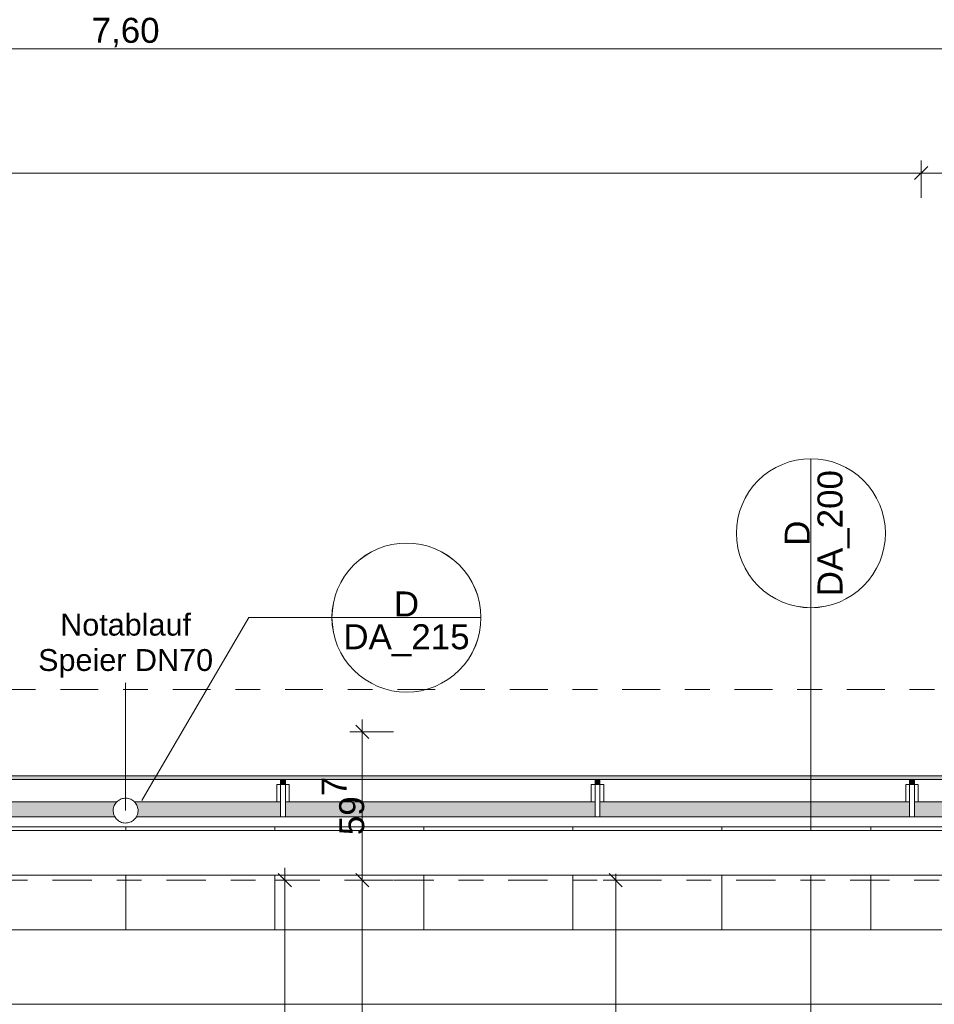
# Model space of a CAD drawing. Header units: metres. Extents: x -180 to 4, y -47 to 4.
# Tile 214 of 256: x -103.65 to -99.96, y -0.95 to 3.02. Entities that reach past the tile are written whole.
import ezdxf

# ---------------------------------------------------------------- set-up
doc = ezdxf.new("R2010")
doc.units = ezdxf.units.M
doc.header["$LTSCALE"] = 0.05
doc.header["$PDMODE"] = 1
doc.header["$PDSIZE"] = -2
doc.linetypes.add('ISO-10 Strichpunktlinie', pattern=[4.699, 3.048, -0.762, 0.127, -0.762])
doc.linetypes.add('Linienart-53', pattern=[5.291531, 3.175, -1.058062, 0.352704, -0.705764])
doc.layers.get('0').update_dxf_attribs({"lineweight": 25})
for name, color, linetype, lineweight, true_color in [('30 -36 Dächer- 3 Dachbeläge', 7, 'Continuous', 15, 0x9999ff), ('30 -36 Dächer- 4 Dachbekleidungen', 7, 'Continuous', 9, 0xccccff), ('70 -72 Beschriftung- 1 Beschriftung allgemein', 7, 'Continuous', 9, 0xff6633), ('70 -72 Beschriftung- 7 Detailverweise', 7, 'Continuous', 9, 0x00dd00), ('70 -72 Beschriftung- 7 Detailverweise Linie', 7, 'Continuous', 9, 0x00dd00), ('70 -76 Bemaßung- 2 Allgemein', 7, 'Continuous', 5, 0x6666cc)]:
    doc.layers.add(name, color=color, linetype=linetype, lineweight=lineweight, true_color=true_color)
for name, color, linetype, lineweight in [('40 -41 Abwasser_Wasser_Gas- 2 Wasser-1', 7, 'Continuous', 15), ('60- 61 allgemeine Ausstattung- 4 Terrassen', 7, 'Continuous', 9), ('70 -71 Achsen- 1 Gebäudeachsen', 7, 'Linienart-53', 18), ('Keine', 7, 'Continuous', 9)]:
    doc.layers.add(name, color=color, linetype=linetype, lineweight=lineweight)
doc.styles.add('Arial', font='arial.ttf')
doc.dimstyles.new('k+k 1_50', dxfattribs={"dimtxt": 0.075516, "dimasz": 0.05302, "dimexe": 0.05, "dimexo": 0.15, "dimgap": 0.01, "dimtad": 1, "dimdec": 3, "dimtxsty": 'Arial', "dimblk": 'VW_SLASH', "dimblk1": 'VW_SLASH', "dimblk2": 'VW_SLASH', "dimcen": 0, "dimdle": 0.05, "dimadec": 3, "dimazin": 0, "dimtfac": 0.75, "dimtdec": 3, "dimtix": 1, "dimtmove": 0, "dimatfit": 0, "dimldrblk": 'VW_SLASH-1', "dimfxl": 0.125, "dimfxlon": 1, "dimfrac": 2, "dimtolj": 1, "dimarcsym": 0})
doc.dimstyles.new('k+k_klein', dxfattribs={"dimtxt": 0.075516, "dimasz": 0.05302, "dimexe": 0.05, "dimexo": 0.15, "dimgap": 0.005, "dimtad": 1, "dimdec": 3, "dimtxsty": 'Arial', "dimblk": 'VW_SLASH-2', "dimblk1": 'VW_SLASH-2', "dimblk2": 'VW_SLASH-2', "dimcen": 0, "dimdle": 0.025, "dimadec": 3, "dimazin": 0, "dimtfac": 0.75, "dimtdec": 3, "dimtix": 1, "dimtmove": 0, "dimatfit": 0, "dimldrblk": 'VW_FILLEDARROW', "dimfxl": 0.1, "dimfxlon": 1, "dimfrac": 2, "dimtolj": 1, "dimarcsym": 0})

# ---------------------------------------------------------------- blocks, each defined once
blk = doc.blocks.new('Gruppe-803')
at = {"layer": '70 -72 Beschriftung- 1 Beschriftung allgemein', "linetype": 'Continuous', "lineweight": 0}
blk.add_hatch(color=30, dxfattribs=at).paths.add_polyline_path([(-103.2218, 0.3446), (-103.221, 0.3476), (-103.2202, 0.3446)])
at = {"layer": '70 -72 Beschriftung- 1 Beschriftung allgemein', "lineweight": 5, "flags": 128}
blk.add_lwpolyline([(-103.2218, 0.3446), (-103.221, 0.3476), (-103.2202, 0.3446)], close=True, dxfattribs=at)
at = {"layer": '70 -72 Beschriftung- 1 Beschriftung allgemein', "insert": (-103.221, 0.6257), "char_height": 0.088103, "attachment_point": 2, "line_spacing_factor": 0.969685, "style": 'Arial'}
blk.add_mtext('Notablauf\\PSpeier DN70', dxfattribs=at)
at = {"color": 255}
blk.add_wipeout([(-103.1777, -0.192), (-103.1804, -0.1962), (-103.1834, -0.2), (-103.1868, -0.2035), (-103.1906, -0.2067), (-103.1946, -0.2095), (-103.1989, -0.2119), (-103.2034, -0.2138), (-103.2081, -0.2153), (-103.2129, -0.2164), (-103.2177, -0.2169), (-103.2226, -0.217), (-103.2275, -0.2166), (-103.2324, -0.2157), (-103.2371, -0.2144), (-103.2416, -0.2126), (-103.246, -0.2103), (-103.2501, -0.2077), (-103.254, -0.2046), (-103.2575, -0.2012), (-103.2607, -0.1975), (-103.2635, -0.1934), (-103.2658, -0.1892), (-103.2678, -0.1847), (-103.2693, -0.18), (-103.2703, -0.1752), (-103.2709, -0.1703), (-103.271, -0.1654), (-103.2706, -0.1605), (-103.2697, -0.1557), (-103.2683, -0.151), (-103.2665, -0.1464), (-103.2643, -0.142), (-103.2616, -0.1379), (-103.2586, -0.1341), (-103.2552, -0.1305), (-103.2514, -0.1274), (-103.2474, -0.1246), (-103.2431, -0.1222), (-103.2386, -0.1202), (-103.2339, -0.1187), (-103.2291, -0.1177), (-103.2243, -0.1171), (-103.2194, -0.1171), (-103.2145, -0.1175), (-103.2096, -0.1183), (-103.2049, -0.1197), (-103.2004, -0.1215), (-103.196, -0.1237), (-103.1919, -0.1264), (-103.188, -0.1294), (-103.1845, -0.1329), (-103.1813, -0.1366), (-103.1785, -0.1406), (-103.1762, -0.1449), (-103.1742, -0.1494), (-103.1727, -0.1541), (-103.1717, -0.1589), (-103.1711, -0.1638), (-103.171, -0.1687), (-103.1714, -0.1736), (-103.1723, -0.1784), (-103.1737, -0.1831), (-103.1755, -0.1877)], dxfattribs=at).dxf.layer = '40 -41 Abwasser_Wasser_Gas- 2 Wasser-1'
at = {"layer": '40 -41 Abwasser_Wasser_Gas- 2 Wasser-1', "flags": 128}
blk.add_lwpolyline([(-103.1777, -0.192), (-103.1804, -0.1962), (-103.1834, -0.2), (-103.1868, -0.2035), (-103.1906, -0.2067), (-103.1946, -0.2095), (-103.1989, -0.2119), (-103.2034, -0.2138), (-103.2081, -0.2153), (-103.2129, -0.2164), (-103.2177, -0.2169), (-103.2226, -0.217), (-103.2275, -0.2166), (-103.2324, -0.2157), (-103.2371, -0.2144), (-103.2416, -0.2126), (-103.246, -0.2103), (-103.2501, -0.2077), (-103.254, -0.2046), (-103.2575, -0.2012), (-103.2607, -0.1975), (-103.2635, -0.1934), (-103.2658, -0.1892), (-103.2678, -0.1847), (-103.2693, -0.18), (-103.2703, -0.1752), (-103.2709, -0.1703), (-103.271, -0.1654), (-103.2706, -0.1605), (-103.2697, -0.1557), (-103.2683, -0.151), (-103.2665, -0.1464), (-103.2643, -0.142), (-103.2616, -0.1379), (-103.2586, -0.1341), (-103.2552, -0.1305), (-103.2514, -0.1274), (-103.2474, -0.1246), (-103.2431, -0.1222), (-103.2386, -0.1202), (-103.2339, -0.1187), (-103.2291, -0.1177), (-103.2243, -0.1171), (-103.2194, -0.1171), (-103.2145, -0.1175), (-103.2096, -0.1183), (-103.2049, -0.1197), (-103.2004, -0.1215), (-103.196, -0.1237), (-103.1919, -0.1264), (-103.188, -0.1294), (-103.1845, -0.1329), (-103.1813, -0.1366), (-103.1785, -0.1406), (-103.1762, -0.1449), (-103.1742, -0.1494), (-103.1727, -0.1541), (-103.1717, -0.1589), (-103.1711, -0.1638), (-103.171, -0.1687), (-103.1714, -0.1736), (-103.1723, -0.1784), (-103.1737, -0.1831), (-103.1755, -0.1877)], close=True, dxfattribs=at)
at = {"layer": '70 -72 Beschriftung- 1 Beschriftung allgemein'}
blk.add_line((-103.221, -0.167), (-103.221, 0.3476), dxfattribs=at)
blk = doc.blocks.new('Gruppe-840')
at = {"layer": '70 -72 Beschriftung- 7 Detailverweise'}
blk.add_line((0.935, 0), (0.335, 0), dxfattribs=at)
at = {"layer": '70 -72 Beschriftung- 7 Detailverweise', "flags": 128}
blk.add_lwpolyline([(0.935, 0), (0.9336, -0.0294), (0.9292, -0.0585), (0.9221, -0.0871), (0.9122, -0.1148), (0.8996, -0.1414), (0.8844, -0.1667), (0.8669, -0.1903), (0.8471, -0.2121), (0.8253, -0.2319), (0.8017, -0.2494), (0.7764, -0.2646), (0.7498, -0.2772), (0.7221, -0.2871), (0.6935, -0.2942), (0.6644, -0.2986), (0.635, -0.3), (0.6056, -0.2986), (0.5765, -0.2942), (0.5479, -0.2871), (0.5202, -0.2772), (0.4936, -0.2646), (0.4683, -0.2494), (0.4447, -0.2319), (0.4229, -0.2121), (0.4031, -0.1903), (0.3856, -0.1667), (0.3704, -0.1414), (0.3578, -0.1148), (0.3479, -0.0871), (0.3408, -0.0585), (0.3364, -0.0294), (0.335, 0), (0.3364, 0.0294), (0.3408, 0.0585), (0.3479, 0.0871), (0.3578, 0.1148), (0.3704, 0.1414), (0.3856, 0.1667), (0.4031, 0.1903), (0.4229, 0.2121), (0.4447, 0.2319), (0.4683, 0.2494), (0.4936, 0.2646), (0.5202, 0.2772), (0.5479, 0.2871), (0.5765, 0.2942), (0.6056, 0.2986), (0.635, 0.3), (0.6644, 0.2986), (0.6935, 0.2942), (0.7221, 0.2871), (0.7498, 0.2772), (0.7764, 0.2646), (0.8017, 0.2494), (0.8253, 0.2319), (0.8471, 0.2121), (0.8669, 0.1903), (0.8844, 0.1667), (0.8996, 0.1414), (0.9122, 0.1148), (0.9221, 0.0871), (0.9292, 0.0585), (0.9336, 0.0294)], close=True, dxfattribs=at)
at = {"layer": '70 -72 Beschriftung- 7 Detailverweise'}
blk.add_point((0.635, 0), dxfattribs=at)
at = {"layer": '70 -72 Beschriftung- 7 Detailverweise', "line_spacing_factor": 0.96878, "style": 'Arial'}
for s, insert, char_height, attachment_point in [('D', (0.635, 0.0046), 0.1007, 8), ('DA_200', (0.635, -0.0267), 0.10069, 2)]:
    blk.add_mtext(s, dxfattribs=dict(at, insert=insert, char_height=char_height, attachment_point=attachment_point))
blk = doc.blocks.new('Referenzmarkierung-40')
at = {"layer": '70 -72 Beschriftung- 7 Detailverweise', "transparency": 33554687}
for q in [(-1.4805, 0), (0.635, 0)]:
    blk.add_line((0, 0), q, dxfattribs=at)
at = {"layer": '70 -72 Beschriftung- 7 Detailverweise', "color": 7, "transparency": 33554687}
blk.add_blockref('Gruppe-840', (0, 0), dxfattribs=at)
blk = doc.blocks.new('Gruppe-870')
at = {"layer": '70 -72 Beschriftung- 7 Detailverweise'}
blk.add_line((0.935, 0), (0.335, 0), dxfattribs=at)
at = {"layer": '70 -72 Beschriftung- 7 Detailverweise', "flags": 128}
blk.add_lwpolyline([(0.935, 0), (0.9336, -0.0294), (0.9292, -0.0585), (0.9221, -0.0871), (0.9122, -0.1148), (0.8996, -0.1414), (0.8844, -0.1667), (0.8669, -0.1903), (0.8471, -0.2121), (0.8253, -0.2319), (0.8017, -0.2494), (0.7764, -0.2646), (0.7498, -0.2772), (0.7221, -0.2871), (0.6935, -0.2942), (0.6644, -0.2986), (0.635, -0.3), (0.6056, -0.2986), (0.5765, -0.2942), (0.5479, -0.2871), (0.5202, -0.2772), (0.4936, -0.2646), (0.4683, -0.2494), (0.4447, -0.2319), (0.4229, -0.2121), (0.4031, -0.1903), (0.3856, -0.1667), (0.3704, -0.1414), (0.3578, -0.1148), (0.3479, -0.0871), (0.3408, -0.0585), (0.3364, -0.0294), (0.335, 0), (0.3364, 0.0294), (0.3408, 0.0585), (0.3479, 0.0871), (0.3578, 0.1148), (0.3704, 0.1414), (0.3856, 0.1667), (0.4031, 0.1903), (0.4229, 0.2121), (0.4447, 0.2319), (0.4683, 0.2494), (0.4936, 0.2646), (0.5202, 0.2772), (0.5479, 0.2871), (0.5765, 0.2942), (0.6056, 0.2986), (0.635, 0.3), (0.6644, 0.2986), (0.6935, 0.2942), (0.7221, 0.2871), (0.7498, 0.2772), (0.7764, 0.2646), (0.8017, 0.2494), (0.8253, 0.2319), (0.8471, 0.2121), (0.8669, 0.1903), (0.8844, 0.1667), (0.8996, 0.1414), (0.9122, 0.1148), (0.9221, 0.0871), (0.9292, 0.0585), (0.9336, 0.0294)], close=True, dxfattribs=at)
at = {"layer": '70 -72 Beschriftung- 7 Detailverweise'}
blk.add_point((0.635, 0), dxfattribs=at)
at = {"layer": '70 -72 Beschriftung- 7 Detailverweise', "line_spacing_factor": 0.96878, "style": 'Arial'}
for s, insert, char_height, attachment_point in [('D', (0.635, 0.0046), 0.1007, 8), ('DA_215', (0.635, -0.0267), 0.10069, 2)]:
    blk.add_mtext(s, dxfattribs=dict(at, insert=insert, char_height=char_height, attachment_point=attachment_point))
blk = doc.blocks.new('Referenzmarkierung-70')
at = {"layer": '70 -72 Beschriftung- 7 Detailverweise', "transparency": 33554687}
for q in [(-0.431, -0.7363), (0.635, 0)]:
    blk.add_line((0, 0), q, dxfattribs=at)
at = {"layer": '70 -72 Beschriftung- 7 Detailverweise', "color": 7, "transparency": 33554687}
blk.add_blockref('Gruppe-870', (0, 0), dxfattribs=at)
blk = doc.blocks.new('Gruppe-1159')
at = {"color": 255}
blk.add_wipeout([(-102.5777, -0.132), (-102.5777, -0.062), (-102.5977, -0.062), (-102.5977, -0.132)], dxfattribs=at).dxf.layer = '30 -36 Dächer- 4 Dachbekleidungen'
at = {"layer": '30 -36 Dächer- 3 Dachbeläge', "linetype": 'Continuous', "lineweight": 0, "transparency": 33554687}
blk.add_hatch(color=254, dxfattribs=at).paths.add_polyline_path([(-102.5777, -0.042), (-102.5777, -0.062), (-102.5977, -0.062), (-102.5977, -0.042)])
at = {"layer": '30 -36 Dächer- 3 Dachbeläge', "color": 254, "linetype": 'Continuous', "lineweight": 9, "true_color": 0xccccff, "transparency": 33554687, "flags": 128}
blk.add_lwpolyline([(-102.5777, -0.042), (-102.5777, -0.062), (-102.5977, -0.062), (-102.5977, -0.042)], dxfattribs=at)
at = {"layer": '30 -36 Dächer- 4 Dachbekleidungen', "flags": 128}
for points in [[(-102.6127, -0.132), (-102.6127, -0.062), (-102.5977, -0.062)], [(-102.5777, -0.132), (-102.5777, -0.062), (-102.5977, -0.062), (-102.5977, -0.132)], [(-102.5627, -0.132), (-102.5627, -0.062), (-102.5777, -0.062)]]:
    blk.add_lwpolyline(points, dxfattribs=at)
at = {"color": 255}
blk.add_wipeout([(-102.5777, -0.132), (-102.5777, -0.192), (-102.5977, -0.192), (-102.5977, -0.132)], dxfattribs=at).dxf.layer = '30 -36 Dächer- 4 Dachbekleidungen'
at = {"layer": '30 -36 Dächer- 4 Dachbekleidungen', "flags": 128}
blk.add_lwpolyline([(-102.5777, -0.132), (-102.5777, -0.192), (-102.5977, -0.192), (-102.5977, -0.132)], dxfattribs=at)
blk = doc.blocks.new('Gruppe-1160')
at = {"color": 255}
blk.add_wipeout([(-101.311, -0.132), (-101.311, -0.062), (-101.331, -0.062), (-101.331, -0.132)], dxfattribs=at).dxf.layer = '30 -36 Dächer- 4 Dachbekleidungen'
at = {"layer": '30 -36 Dächer- 3 Dachbeläge', "linetype": 'Continuous', "lineweight": 0, "transparency": 33554687}
blk.add_hatch(color=254, dxfattribs=at).paths.add_polyline_path([(-101.311, -0.042), (-101.311, -0.062), (-101.331, -0.062), (-101.331, -0.042)])
at = {"layer": '30 -36 Dächer- 3 Dachbeläge', "color": 254, "linetype": 'Continuous', "lineweight": 9, "true_color": 0xccccff, "transparency": 33554687, "flags": 128}
blk.add_lwpolyline([(-101.311, -0.042), (-101.311, -0.062), (-101.331, -0.062), (-101.331, -0.042)], dxfattribs=at)
at = {"layer": '30 -36 Dächer- 4 Dachbekleidungen', "flags": 128}
for points in [[(-101.346, -0.132), (-101.346, -0.062), (-101.331, -0.062)], [(-101.311, -0.132), (-101.311, -0.062), (-101.331, -0.062), (-101.331, -0.132)], [(-101.296, -0.132), (-101.296, -0.062), (-101.311, -0.062)]]:
    blk.add_lwpolyline(points, dxfattribs=at)
at = {"color": 255}
blk.add_wipeout([(-101.311, -0.132), (-101.311, -0.192), (-101.331, -0.192), (-101.331, -0.132)], dxfattribs=at).dxf.layer = '30 -36 Dächer- 4 Dachbekleidungen'
at = {"layer": '30 -36 Dächer- 4 Dachbekleidungen', "flags": 128}
blk.add_lwpolyline([(-101.311, -0.132), (-101.311, -0.192), (-101.331, -0.192), (-101.331, -0.132)], dxfattribs=at)
blk = doc.blocks.new('Gruppe-1161')
at = {"color": 255}
blk.add_wipeout([(-100.0443, -0.132), (-100.0443, -0.062), (-100.0643, -0.062), (-100.0643, -0.132)], dxfattribs=at).dxf.layer = '30 -36 Dächer- 4 Dachbekleidungen'
at = {"layer": '30 -36 Dächer- 3 Dachbeläge', "linetype": 'Continuous', "lineweight": 0, "transparency": 33554687}
blk.add_hatch(color=254, dxfattribs=at).paths.add_polyline_path([(-100.0443, -0.042), (-100.0443, -0.062), (-100.0643, -0.062), (-100.0643, -0.042)])
at = {"layer": '30 -36 Dächer- 3 Dachbeläge', "color": 254, "linetype": 'Continuous', "lineweight": 9, "true_color": 0xccccff, "transparency": 33554687, "flags": 128}
blk.add_lwpolyline([(-100.0443, -0.042), (-100.0443, -0.062), (-100.0643, -0.062), (-100.0643, -0.042)], dxfattribs=at)
at = {"layer": '30 -36 Dächer- 4 Dachbekleidungen', "flags": 128}
for points in [[(-100.0793, -0.132), (-100.0793, -0.062), (-100.0643, -0.062)], [(-100.0443, -0.132), (-100.0443, -0.062), (-100.0643, -0.062), (-100.0643, -0.132)], [(-100.0293, -0.132), (-100.0293, -0.062), (-100.0443, -0.062)]]:
    blk.add_lwpolyline(points, dxfattribs=at)
at = {"color": 255}
blk.add_wipeout([(-100.0443, -0.132), (-100.0443, -0.192), (-100.0643, -0.192), (-100.0643, -0.132)], dxfattribs=at).dxf.layer = '30 -36 Dächer- 4 Dachbekleidungen'
at = {"layer": '30 -36 Dächer- 4 Dachbekleidungen', "flags": 128}
blk.add_lwpolyline([(-100.0443, -0.132), (-100.0443, -0.192), (-100.0643, -0.192), (-100.0643, -0.132)], dxfattribs=at)
blk = doc.blocks.new('Gruppe-1384')
at = {"layer": '30 -36 Dächer- 3 Dachbeläge', "linetype": 'Continuous', "lineweight": 0}
blk.add_hatch(color=254, dxfattribs=at).paths.add_polyline_path([(-159.80099996, -0.19204198), (-83.34099996, -0.19204198), (-83.34099996, -0.02704198), (-159.80099996, -0.02704198)])
at = {"layer": '30 -36 Dächer- 3 Dachbeläge', "flags": 128}
blk.add_lwpolyline([(-159.80099996, -0.19204198), (-83.34099996, -0.19204198), (-83.34099996, -0.02704198), (-159.80099996, -0.02704198)], close=True, dxfattribs=at)
at = {"layer": '70 -72 Beschriftung- 7 Detailverweise'}
for p, q in [((-100.46199993, 1.24995802), (-100.46199993, 0.64995802)), ((-101.79010567, 0.61), (-102.39010567, 0.61))]:
    blk.add_line(p, q, dxfattribs=at)
at = {"layer": '70 -72 Beschriftung- 7 Detailverweise', "transparency": 33554687}
for p, q in [((-100.46199993, 0.31495802), (-100.46199993, 0.94995802)), ((-102.72510567, 0.61), (-102.09010567, 0.61))]:
    blk.add_line(p, q, dxfattribs=at)
at = {"layer": '70 -72 Beschriftung- 7 Detailverweise', "flags": 128}
for points in [[(-100.46199993, 1.24995802), (-100.43259479, 1.24851343), (-100.40347283, 1.2441936), (-100.37491453, 1.23704012), (-100.3471949, 1.22712188), (-100.32058091, 1.2145344), (-100.29532886, 1.1993989), (-100.27168194, 1.18186115), (-100.2498679, 1.16209005), (-100.23009679, 1.140276), (-100.21255905, 1.11662909), (-100.19742355, 1.09137704), (-100.18483607, 1.06476305), (-100.17491783, 1.03704342), (-100.16776435, 1.00848511), (-100.16344451, 0.97936316), (-100.16199993, 0.94995802), (-100.16344451, 0.92055287), (-100.16776435, 0.89143092), (-100.17491783, 0.86287261), (-100.18483607, 0.83515299), (-100.19742355, 0.808539), (-100.21255905, 0.78328695), (-100.23009679, 0.75964003), (-100.2498679, 0.73782598), (-100.27168194, 0.71805488), (-100.29532886, 0.70051713), (-100.32058091, 0.68538164), (-100.3471949, 0.67279416), (-100.37491453, 0.66287592), (-100.40347283, 0.65572243), (-100.43259479, 0.6514026), (-100.46199993, 0.64995802), (-100.49140507, 0.6514026), (-100.52052703, 0.65572243), (-100.54908533, 0.66287592), (-100.57680496, 0.67279416), (-100.60341895, 0.68538164), (-100.628671, 0.70051713), (-100.65231791, 0.71805488), (-100.67413196, 0.73782598), (-100.69390307, 0.75964003), (-100.71144081, 0.78328695), (-100.72657631, 0.808539), (-100.73916379, 0.83515299), (-100.74908203, 0.86287261), (-100.75623551, 0.89143092), (-100.76055535, 0.92055287), (-100.76199993, 0.94995802), (-100.76055535, 0.97936316), (-100.75623551, 1.00848511), (-100.74908203, 1.03704342), (-100.73916379, 1.06476305), (-100.72657631, 1.09137704), (-100.71144081, 1.11662909), (-100.69390307, 1.140276), (-100.67413196, 1.16209005), (-100.65231791, 1.18186115), (-100.628671, 1.1993989), (-100.60341895, 1.2145344), (-100.57680496, 1.22712188), (-100.54908533, 1.23704012), (-100.52052703, 1.2441936), (-100.49140507, 1.24851343)], [(-101.79010567, 0.61), (-101.79155025, 0.58059486), (-101.79587008, 0.5514729), (-101.80302357, 0.5229146), (-101.81294181, 0.49519497), (-101.82552929, 0.46858098), (-101.84066478, 0.44332893), (-101.85820253, 0.41968201), (-101.87797363, 0.39786797), (-101.89978768, 0.37809686), (-101.9234346, 0.36055912), (-101.94868665, 0.34542362), (-101.97530064, 0.33283614), (-102.00302026, 0.3229179), (-102.03157857, 0.31576442), (-102.06070052, 0.31144458), (-102.09010567, 0.31), (-102.11951081, 0.31144458), (-102.14863276, 0.31576442), (-102.17719107, 0.3229179), (-102.2049107, 0.33283614), (-102.23152469, 0.34542362), (-102.25677674, 0.36055912), (-102.28042365, 0.37809686), (-102.3022377, 0.39786797), (-102.3220088, 0.41968201), (-102.33954655, 0.44332893), (-102.35468205, 0.46858098), (-102.36726953, 0.49519497), (-102.37718777, 0.5229146), (-102.38434125, 0.5514729), (-102.38866108, 0.58059486), (-102.39010567, 0.61), (-102.38866108, 0.63940514), (-102.38434125, 0.6685271), (-102.37718777, 0.6970854), (-102.36726953, 0.72480503), (-102.35468205, 0.75141902), (-102.33954655, 0.77667107), (-102.3220088, 0.80031799), (-102.3022377, 0.82213203), (-102.28042365, 0.84190314), (-102.25677674, 0.85944088), (-102.23152469, 0.87457638), (-102.2049107, 0.88716386), (-102.17719107, 0.8970821), (-102.14863276, 0.90423558), (-102.11951081, 0.90855542), (-102.09010567, 0.91), (-102.06070052, 0.90855542), (-102.03157857, 0.90423558), (-102.00302026, 0.8970821), (-101.97530064, 0.88716386), (-101.94868665, 0.87457638), (-101.9234346, 0.85944088), (-101.89978768, 0.84190314), (-101.87797363, 0.82213203), (-101.85820253, 0.80031799), (-101.84066478, 0.77667107), (-101.82552929, 0.75141902), (-101.81294181, 0.72480503), (-101.80302357, 0.6970854), (-101.79587008, 0.6685271), (-101.79155025, 0.63940514)]]:
    blk.add_lwpolyline(points, close=True, dxfattribs=at)
at = {"layer": '70 -72 Beschriftung- 7 Detailverweise'}
for p in [(-100.46199993, 0.94995802), (-102.09010567, 0.61)]:
    blk.add_point(p, dxfattribs=at)
at = {"layer": '70 -72 Beschriftung- 7 Detailverweise', "rotation": 90, "line_spacing_factor": 0.96878, "style": 'Arial'}
for s, insert, char_height, attachment_point in [('DA_200', (-100.43533581, 0.94995802), 0.100688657, 2), ('D', (-100.46658604, 0.94995802), 0.10068866, 8)]:
    blk.add_mtext(s, dxfattribs=dict(at, insert=insert, char_height=char_height, attachment_point=attachment_point))
at = {"layer": '70 -72 Beschriftung- 7 Detailverweise', "line_spacing_factor": 0.96878, "style": 'Arial'}
for s, insert, char_height, attachment_point in [('D', (-102.09010567, 0.61458611), 0.10068866, 8), ('DA_215', (-102.09010567, 0.58333588), 0.100688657, 2)]:
    blk.add_mtext(s, dxfattribs=dict(at, insert=insert, char_height=char_height, attachment_point=attachment_point))
at = {"color": 255, "lineweight": 9}
blk.add_wipeout([(-159.62399996, -0.64704198), (-83.51799996, -0.64704198), (-83.51799996, -0.94704198), (-159.62399996, -0.94704198)], dxfattribs=at).dxf.layer = '40 -41 Abwasser_Wasser_Gas- 2 Wasser-1'
at = {"layer": '60- 61 allgemeine Ausstattung- 4 Terrassen', "linetype": 'Continuous', "lineweight": 9, "transparency": 33554534}
h = blk.add_hatch(dxfattribs=at)
h.set_pattern_fill('Platte 60_60 SRF-1', style=0, pattern_type=2)
h.set_pattern_definition([(90, (-99.621, -0.64704), (-0.6, 7e-17), []), (0, (-99.621, -0.64704), (0, 0.6), [])])
h.paths.add_polyline_path([(-106.82099996, -0.19204198), (-99.62099996, -0.19204198), (-99.62099996, -0.64704198), (-106.82099996, -0.64704198)])
at = {"layer": '40 -41 Abwasser_Wasser_Gas- 2 Wasser-1', "color": 7, "lineweight": 9, "flags": 128}
blk.add_lwpolyline([(-159.62399996, -0.64704198), (-83.51799996, -0.64704198), (-83.51799996, -0.94704198), (-159.62399996, -0.94704198)], close=True, dxfattribs=at)
at = {"layer": '60- 61 allgemeine Ausstattung- 4 Terrassen', "color": 252, "linetype": 'Continuous', "lineweight": 9, "true_color": 0x888888, "flags": 128}
blk.add_lwpolyline([(-106.82099996, -0.19204198), (-99.62099996, -0.19204198), (-99.62099996, -0.64704198), (-106.82099996, -0.64704198)], close=True, dxfattribs=at)
at = {"color": 255}
blk.add_wipeout([(-159.80099996, -0.13204198), (-83.34099996, -0.13204198), (-83.34099996, -0.04204198), (-159.80099996, -0.04204198)], dxfattribs=at).dxf.layer = '30 -36 Dächer- 4 Dachbekleidungen'
at = {"layer": '30 -36 Dächer- 4 Dachbekleidungen', "flags": 128}
blk.add_lwpolyline([(-159.80099996, -0.13204198), (-83.34099996, -0.13204198), (-83.34099996, -0.04204198), (-159.80099996, -0.04204198)], close=True, dxfattribs=at)
at = {"color": 255}
blk.add_wipeout([(-159.80099996, -0.23204198), (-83.34099996, -0.23204198), (-83.34099996, -0.19204198), (-159.80099996, -0.19204198)], dxfattribs=at).dxf.layer = '30 -36 Dächer- 4 Dachbekleidungen'
at = {"layer": '30 -36 Dächer- 4 Dachbekleidungen', "flags": 128}
blk.add_lwpolyline([(-159.80099996, -0.23204198), (-83.34099996, -0.23204198), (-83.34099996, -0.19204198), (-159.80099996, -0.19204198)], close=True, dxfattribs=at)
at = {"layer": '70 -72 Beschriftung- 7 Detailverweise', "transparency": 33554687}
blk.add_line((-100.46199993, 0.31495802), (-100.46199993, -1.16556748), dxfattribs=at)
at = {"layer": '70 -72 Beschriftung- 7 Detailverweise', "rotation": 90}
blk.add_blockref('Referenzmarkierung-40', (-100.46199993, 0.31495802), dxfattribs=at)
at = {"layer": '40 -41 Abwasser_Wasser_Gas- 2 Wasser-1', "color": 7}
blk.add_blockref('Gruppe-803', (0, 0), dxfattribs=at)
at = {"layer": '70 -72 Beschriftung- 1 Beschriftung allgemein', "color": 7}
for name in ['Gruppe-1160', 'Gruppe-1161']:
    blk.add_blockref(name, (0, 0), dxfattribs=at)
at = {"layer": '70 -72 Beschriftung- 7 Detailverweise', "transparency": 33554687}
blk.add_line((-102.72510567, 0.61), (-103.15611397, -0.12630522), dxfattribs=at)
at = {"layer": '70 -72 Beschriftung- 7 Detailverweise'}
blk.add_blockref('Referenzmarkierung-70', (-102.72510567, 0.61), dxfattribs=at)
at = {"layer": '70 -72 Beschriftung- 1 Beschriftung allgemein', "color": 7}
blk.add_blockref('Gruppe-1159', (0, 0), dxfattribs=at)
blk = doc.blocks.new('Gruppe-1438')
at = {"color": 255, "lineweight": 9}
blk.add_wipeout([(-106.821, -0.247), (-99.621, -0.247), (-99.621, -0.427), (-106.821, -0.427)], dxfattribs=at).dxf.layer = '60- 61 allgemeine Ausstattung- 4 Terrassen'
at = {"layer": '60- 61 allgemeine Ausstattung- 4 Terrassen', "lineweight": 9, "flags": 128}
blk.add_lwpolyline([(-106.821, -0.247), (-99.621, -0.247), (-99.621, -0.427), (-106.821, -0.427)], close=True, dxfattribs=at)
blk = doc.blocks.new('_Dach_2D (2D)')
at = {"layer": '60- 61 allgemeine Ausstattung- 4 Terrassen', "color": 7}
blk.add_blockref('Gruppe-1384', (0, 0), dxfattribs=at)
blk.add_blockref('Gruppe-1438', (0, 0), dxfattribs=at)
blk = doc.blocks.new('VW_SLASH-2')
at = {"color": 0, "linetype": 'ByBlock', "lineweight": -2, "transparency": 16777216}
blk.add_line((0.472, 0), (-1, 0), dxfattribs=at)
at = {"color": 0, "lineweight": 5, "transparency": 16777216, "flags": 128}
blk.add_lwpolyline([(0.5, 0.5), (-0.5, -0.5)], dxfattribs=at)
blk = doc.blocks.new('*D2195')
at = {"layer": '70 -76 Bemaßung- 2 Allgemein', "color": 0, "lineweight": -2}
for p, q in [((-107.021, 3.05), (-107.021, 2.95)), ((-99.421, 3.05), (-99.421, 2.95)), ((-99.474, 2.9), (-106.968, 2.9))]:
    blk.add_line(p, q, dxfattribs=at)
at = {"layer": 'Defpoints', "color": 0}
for p in [(-107.021, 2.9), (-107.021, 2.9), (-99.421, 2.9)]:
    blk.add_point(p, dxfattribs=at)
at = {"layer": '70 -76 Bemaßung- 2 Allgemein', "color": 0, "lineweight": -2, "xscale": 0.05302001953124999, "yscale": 0.05302001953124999, "zscale": 0.05302001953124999, "rotation": 180}
blk.add_blockref('VW_SLASH-2', (-107.021, 2.9), dxfattribs=at)
at = {"layer": '70 -76 Bemaßung- 2 Allgemein', "color": 0, "lineweight": -2, "xscale": 0.05302001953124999, "yscale": 0.05302001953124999, "zscale": 0.05302001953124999}
blk.add_blockref('VW_SLASH-2', (-99.421, 2.9), dxfattribs=at)
at = {"layer": '70 -76 Bemaßung- 2 Allgemein', "color": 0, "insert": (-103.221, 2.9654), "char_height": 0.10069, "attachment_point": 5, "style": 'Arial'}
blk.add_mtext('\\A1;7,60', dxfattribs=at)
blk = doc.blocks.new('VW_FILLEDARROW')
at = {"linetype": 'Continuous', "lineweight": 0, "transparency": 16777216}
blk.add_hatch(color=0, dxfattribs=at).paths.add_polyline_path([(-2.829, 0.758), (0, 0), (-2.829, -0.758)])
at = {"color": 0, "lineweight": 5, "transparency": 16777216, "flags": 128}
blk.add_lwpolyline([(-2.829, 0.758), (0, 0), (-2.829, -0.758)], close=True, dxfattribs=at)
blk = doc.blocks.new('*D2241')
at = {"layer": '70 -76 Bemaßung- 2 Allgemein', "color": 0, "lineweight": -2}
for p, q in [((-159.624, 2.3), (-159.624, 2.45)), ((-100.018, 2.3), (-100.018, 2.45)), ((-100.071, 2.4), (-159.571, 2.4))]:
    blk.add_line(p, q, dxfattribs=at)
at = {"layer": 'Defpoints', "color": 0}
for p in [(-159.624, 2.4), (-159.624, -0.497), (-100.018, -11.737)]:
    blk.add_point(p, dxfattribs=at)
at = {"layer": '70 -76 Bemaßung- 2 Allgemein', "color": 0, "lineweight": -2, "xscale": 0.05302001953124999, "yscale": 0.05302001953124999, "zscale": 0.05302001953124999, "rotation": 180}
blk.add_blockref('VW_SLASH-2', (-159.624, 2.4), dxfattribs=at)
at = {"layer": '70 -76 Bemaßung- 2 Allgemein', "color": 0, "lineweight": -2, "xscale": 0.05302001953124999, "yscale": 0.05302001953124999, "zscale": 0.05302001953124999}
blk.add_blockref('VW_SLASH-2', (-100.018, 2.4), dxfattribs=at)
at = {"layer": '70 -76 Bemaßung- 2 Allgemein', "color": 0, "insert": (-129.821, 2.4831), "char_height": 0.100689, "attachment_point": 5, "style": 'Arial'}
blk.add_mtext('\\A1;59,60\\S6^ ;', dxfattribs=at)
blk = doc.blocks.new('*D2242')
at = {"layer": '70 -76 Bemaßung- 2 Allgemein', "color": 0, "lineweight": -2}
for p, q in [((-100.018, 2.3), (-100.018, 2.45)), ((-99.421, 2.3), (-99.421, 2.45)), ((-99.474, 2.4), (-99.965, 2.4))]:
    blk.add_line(p, q, dxfattribs=at)
at = {"layer": 'Defpoints', "color": 0}
for p in [(-100.018, 2.4), (-99.421, -11.307), (-100.018, -11.737)]:
    blk.add_point(p, dxfattribs=at)
at = {"layer": '70 -76 Bemaßung- 2 Allgemein', "color": 0, "lineweight": -2, "xscale": 0.05302001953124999, "yscale": 0.05302001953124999, "zscale": 0.05302001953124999, "rotation": 180}
blk.add_blockref('VW_SLASH-2', (-100.018, 2.4), dxfattribs=at)
at = {"layer": '70 -76 Bemaßung- 2 Allgemein', "color": 0, "lineweight": -2, "xscale": 0.05302001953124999, "yscale": 0.05302001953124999, "zscale": 0.05302001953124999}
blk.add_blockref('VW_SLASH-2', (-99.421, 2.4), dxfattribs=at)
at = {"layer": '70 -76 Bemaßung- 2 Allgemein', "color": 0, "insert": (-99.7195, 2.4723), "char_height": 0.100689, "attachment_point": 5, "style": 'Arial'}
blk.add_mtext('\\A1;59\\S7^ ;', dxfattribs=at)
blk = doc.blocks.new('VW_SLASH')
at = {"color": 0, "linetype": 'ByBlock', "lineweight": -2, "transparency": 16777216}
blk.add_line((0.943, 0), (-1, 0), dxfattribs=at)
at = {"color": 0, "lineweight": 20, "transparency": 16777216, "flags": 128}
blk.add_lwpolyline([(0.5, 0.5), (-0.5, -0.5)], dxfattribs=at)
blk = doc.blocks.new('*D2282')
at = {"layer": '70 -76 Bemaßung- 2 Allgemein', "color": 0, "lineweight": -2}
for p, q in [((-102.618, -0.447), (-102.53, -0.447)), ((-102.58, -8.644), (-102.58, -0.5001)), ((-102.618, -8.697), (-102.53, -8.697))]:
    blk.add_line(p, q, dxfattribs=at)
at = {"layer": 'Defpoints', "color": 0}
for p in [(-102.768, -0.447), (-102.58, -0.447), (-102.768, -8.697)]:
    blk.add_point(p, dxfattribs=at)
at = {"layer": '70 -76 Bemaßung- 2 Allgemein', "color": 0, "lineweight": -2, "xscale": 0.05302001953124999, "yscale": 0.05302001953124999, "zscale": 0.05302001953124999}
for p, rotation in [((-102.58, -0.447), 90), ((-102.58, -8.697), 270)]:
    blk.add_blockref('VW_SLASH', p, dxfattribs=dict(at, rotation=rotation))
at = {"layer": '70 -76 Bemaßung- 2 Allgemein', "color": 0, "insert": (-102.6505, -4.572), "char_height": 0.10069, "attachment_point": 5, "rotation": 90, "style": 'Arial'}
blk.add_mtext('\\A1;8,25', dxfattribs=at)
blk = doc.blocks.new('VW_SLASH-1')
at = {"color": 0, "linetype": 'ByBlock', "lineweight": -2, "transparency": 16777216}
blk.add_line((0.943, 0), (-1, 0), dxfattribs=at)
at = {"color": 0, "lineweight": 5, "transparency": 16777216, "flags": 128}
blk.add_lwpolyline([(0.5, 0.5), (-0.5, -0.5)], dxfattribs=at)
blk = doc.blocks.new('*D2289')
at = {"layer": '70 -76 Bemaßung- 2 Allgemein', "color": 0, "lineweight": -2}
for p, q in [((-102.143, 0.15), (-102.318, 0.15)), ((-102.268, -0.394), (-102.268, 0.0969)), ((-102.143, -0.447), (-102.318, -0.447))]:
    blk.add_line(p, q, dxfattribs=at)
at = {"layer": 'Defpoints', "color": 0}
for p in [(-102.268, 0.15), (-82.971, 0.15), (-99.1057, -0.447)]:
    blk.add_point(p, dxfattribs=at)
at = {"layer": '70 -76 Bemaßung- 2 Allgemein', "color": 0, "lineweight": -2, "xscale": 0.05302001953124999, "yscale": 0.05302001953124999, "zscale": 0.05302001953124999}
for p, rotation in [((-102.268, 0.15), 90), ((-102.268, -0.447), 270)]:
    blk.add_blockref('VW_SLASH', p, dxfattribs=dict(at, rotation=rotation))
at = {"layer": '70 -76 Bemaßung- 2 Allgemein', "color": 0, "insert": (-102.3453, -0.1485), "char_height": 0.100689, "attachment_point": 5, "rotation": 90, "style": 'Arial'}
blk.add_mtext('\\A1;59\\S7^ ;', dxfattribs=at)
blk = doc.blocks.new('*D2290')
at = {"layer": '70 -76 Bemaßung- 2 Allgemein', "color": 0, "lineweight": -2}
for p, q in [((-102.143, -0.447), (-102.318, -0.447)), ((-102.268, -11.047), (-102.268, -0.5001)), ((-102.143, -11.1), (-102.318, -11.1))]:
    blk.add_line(p, q, dxfattribs=at)
at = {"layer": 'Defpoints', "color": 0}
for p in [(-102.268, -0.447), (-99.1057, -0.447), (-98.57, -11.1)]:
    blk.add_point(p, dxfattribs=at)
at = {"layer": '70 -76 Bemaßung- 2 Allgemein', "color": 0, "lineweight": -2, "xscale": 0.05302001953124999, "yscale": 0.05302001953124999, "zscale": 0.05302001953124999}
for p, rotation in [((-102.268, -0.447), 90), ((-102.268, -11.1), 270)]:
    blk.add_blockref('VW_SLASH', p, dxfattribs=dict(at, rotation=rotation))
at = {"layer": '70 -76 Bemaßung- 2 Allgemein', "color": 0, "insert": (-102.3561, -5.7735), "char_height": 0.100689, "attachment_point": 5, "rotation": 90, "style": 'Arial'}
blk.add_mtext('\\A1;10,65\\S3^ ;', dxfattribs=at)
blk = doc.blocks.new('*D2352')
at = {"layer": '70 -76 Bemaßung- 2 Allgemein', "color": 0, "lineweight": -2}
for p, q in [((-101.1479, -0.447), (-101.2979, -0.447)), ((-101.2479, -5.879), (-101.2479, -0.5001)), ((-101.1479, -5.932), (-101.2979, -5.932))]:
    blk.add_line(p, q, dxfattribs=at)
at = {"layer": 'Defpoints', "color": 0}
for p in [(-101.2479, -0.447), (-100.969, -0.447), (-100.6981, -5.932)]:
    blk.add_point(p, dxfattribs=at)
at = {"layer": '70 -76 Bemaßung- 2 Allgemein', "color": 0, "lineweight": -2, "xscale": 0.05302001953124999, "yscale": 0.05302001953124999, "zscale": 0.05302001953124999}
for p, rotation in [((-101.2479, -0.447), 90), ((-101.2479, -5.932), 270)]:
    blk.add_blockref('VW_SLASH-2', p, dxfattribs=dict(at, rotation=rotation))
at = {"layer": '70 -76 Bemaßung- 2 Allgemein', "color": 0, "insert": (-101.3301, -3.1895), "char_height": 0.100689, "attachment_point": 5, "rotation": 90, "style": 'Arial'}
blk.add_mtext('\\A1;5,48\\S5^ ;', dxfattribs=at)
blk = doc.blocks.new('_Achsen (3D)')
at = {"layer": '70 -71 Achsen- 1 Gebäudeachsen', "transparency": 33554687}
blk.add_line((-179.668, -0.447), (3.826, -0.447), dxfattribs=at)
blk = doc.blocks.new('Gruppe-1909')
at = {"layer": '70 -76 Bemaßung- 2 Allgemein'}
dim = blk.add_linear_dim(base=(-107.02099996, 2.89995802), p1=(-99.42099996, 2.89995802), p2=(-107.02099996, 2.89995802), text='7,60', dimstyle='k+k_klein', override={"dimtxt": 0.100689, "dimgap": 0.005, "dimdec": 8, "dimpost": '<>', "dimtxsty": 'Arial', "dimtmove": 2}, dxfattribs=at)
dim.commit()
dim.dimension.update_dxf_attribs({"geometry": '*D2195', "text_midpoint": (-103.22099996, 2.96542156)})
blk = doc.blocks.new('Gruppe-1912')
at = {"layer": '70 -76 Bemaßung- 2 Allgemein'}
for base, p1, p2, text, picture, middle in [((-159.62399996, 2.39995802), (-100.01799996, -11.73704198), (-159.62399996, -0.49704198), '59,60\\S6^ ;', '*D2241', (-129.82099996, 2.48305885)), ((-100.01799996, 2.39995802), (-99.42099996, -11.30704198), (-100.01799996, -11.73704198), '59\\S7^ ;', '*D2242', (-99.71949996, 2.47228517))]:
    dim = blk.add_linear_dim(base=base, p1=p1, p2=p2, text=text, dimstyle='k+k_klein', override={"dimtxt": 0.100689, "dimgap": 0.005, "dimdec": 8, "dimpost": '<>', "dimtxsty": 'Arial', "dimtmove": 2}, dxfattribs=at)
    dim.commit()
    dim.dimension.update_dxf_attribs({"geometry": picture, "text_midpoint": middle})
blk = doc.blocks.new('Gruppe-1916')
at = {"layer": '70 -76 Bemaßung- 2 Allgemein'}
dim = blk.add_aligned_dim(p1=(-102.76799996, -8.69704198), p2=(-102.76799996, -0.44704198), distance=-0.18799996, text='8,25', dimstyle='k+k 1_50', override={"dimtxt": 0.100689, "dimgap": 0.01, "dimdec": 8, "dimpost": '<>', "dimtxsty": 'Arial', "dimtmove": 2}, dxfattribs=at)
dim.commit()
dim.dimension.update_dxf_attribs({"geometry": '*D2282', "text_midpoint": (-102.65046354, -4.57204198)})
blk = doc.blocks.new('Gruppe-1917')
at = {"layer": '70 -76 Bemaßung- 2 Allgemein'}
for base, p1, p2, text, picture, middle in [((-102.26799996, 0.14995802), (-99.10570281, -0.44704198), (-82.97099996, 0.14995802), '59\\S7^ ;', '*D2289', (-102.34532711, -0.14854198)), ((-102.26799996, -0.44704198), (-98.57, -11.10004198), (-99.10570281, -0.44704198), '10,65\\S3^ ;', '*D2290', (-102.3561008, -5.77354198))]:
    dim = blk.add_linear_dim(base=base, p1=p1, p2=p2, angle=270, text=text, dimstyle='k+k 1_50', override={"dimtxt": 0.100689, "dimgap": 0.01, "dimdec": 8, "dimpost": '<>', "dimtxsty": 'Arial', "dimtmove": 2}, dxfattribs=at)
    dim.commit()
    dim.dimension.update_dxf_attribs({"geometry": picture, "text_midpoint": middle})
blk = doc.blocks.new('Gruppe-1932')
at = {"layer": '70 -76 Bemaßung- 2 Allgemein'}
dim = blk.add_linear_dim(base=(-101.2479, -0.447), p1=(-100.6981, -5.932), p2=(-100.969, -0.447), angle=270, text='5,48\\S5^ ;', dimstyle='k+k_klein', override={"dimtxt": 0.100689, "dimgap": 0.005, "dimpost": '<>', "dimtxsty": 'Arial', "dimtmove": 2}, dxfattribs=at)
dim.commit()
dim.dimension.update_dxf_attribs({"geometry": '*D2352', "text_midpoint": (-101.3301, -3.1895)})
blk = doc.blocks.new('_Dach_2D Bemaßung_ Beschriftung (2D)')
at = {"layer": '70 -72 Beschriftung- 7 Detailverweise Linie', "linetype": 'ISO-10 Strichpunktlinie', "flags": 128}
blk.add_lwpolyline([(-176.32, 0.3208767), (-99.01, 0.3208767), (-99.01, -12.16), (-176.32, -12.16)], close=True, dxfattribs=at)
at = {"layer": '70 -76 Bemaßung- 2 Allgemein'}
for name in ['Gruppe-1909', 'Gruppe-1912', 'Gruppe-1917', 'Gruppe-1916', 'Gruppe-1932']:
    blk.add_blockref(name, (0, 0), dxfattribs=at)

msp = doc.modelspace()

# ---------------------------------------------------------------- block references
at = {"layer": 'Keine', "color": 1}
msp.add_blockref('_Dach_2D (2D)', (0, 0), dxfattribs=at)

# ---------------------------------------------------------------- next in the draw order: block references
msp.add_blockref('_Dach_2D Bemaßung_ Beschriftung (2D)', (0, 0), dxfattribs=at)

# ---------------------------------------------------------------- next in the draw order: block references
msp.add_blockref('_Achsen (3D)', (0, 0), dxfattribs=at)

doc.saveas('drawing.dxf')
